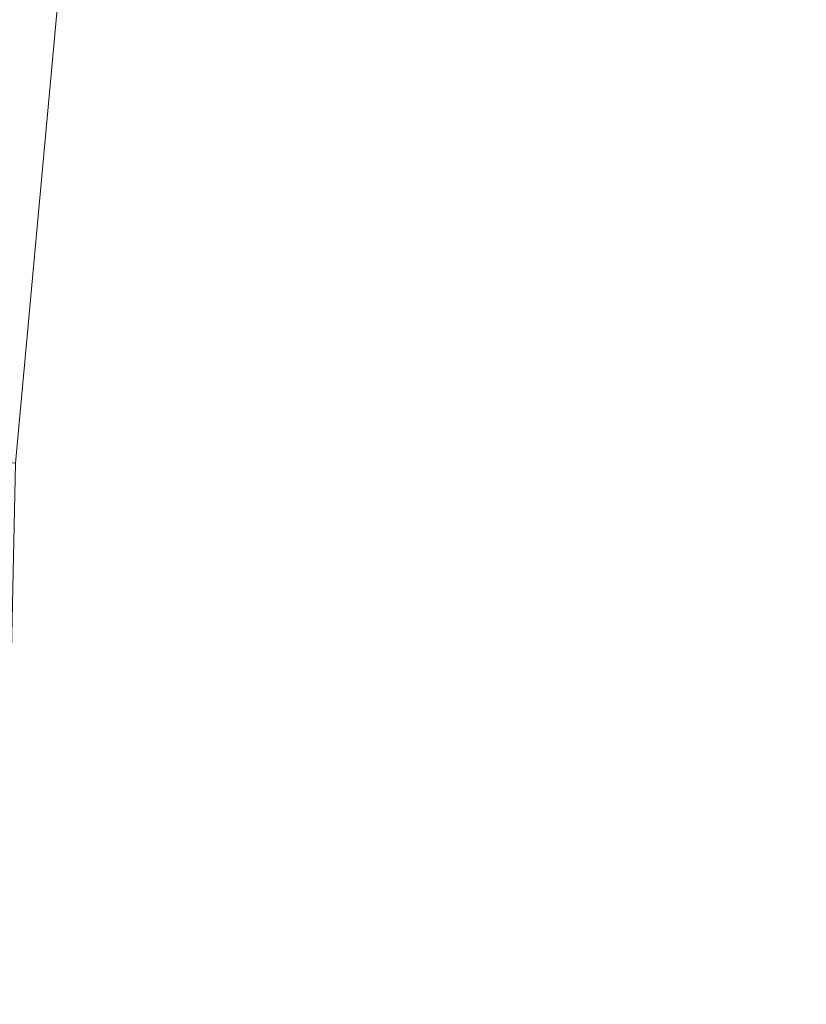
# Model space of a CAD drawing. Header units: metres. Extents: x 179483 to 180084, y 582739 to 582904.
# Tile 21 of 205: x 179702.3841 to 179702.3969, y 582797.3287 to 582797.3448. Entities that reach past the tile are written whole.
import ezdxf

# ---------------------------------------------------------------- set-up
doc = ezdxf.new("R2010")
doc.units = ezdxf.units.M
doc.layers.add('TA - NIET_INGEMETEN', color=4, linetype='CONTINUOUS', lineweight=18)
doc.layers.add('TA - VRIJGEGEVEN TOT 4M-MV', color=3, linetype='CONTINUOUS', lineweight=18)

msp = doc.modelspace()

# ---------------------------------------------------------------- hatches: boundary and pattern name
at = {"layer": 'TA - NIET_INGEMETEN'}
h = msp.add_hatch(dxfattribs=at)
h.set_pattern_fill('ANSI31', color=256, scale=0.3, angle=45, style=0)
h.paths.add_polyline_path([(179704.836342, 582795.198838), (179705.068155, 582796.977552), (179704.563107, 582797.058145), (179702.554606, 582797.408345), (179702.383995, 582797.33759), (179702.347236, 582795.581019)])
at = {"layer": 'TA - VRIJGEGEVEN TOT 4M-MV'}
h = msp.add_hatch(dxfattribs=at)
h.set_pattern_fill('ANSI31', color=256, scale=0.3, angle=90, style=0)
h.paths.add_polyline_path([(179698.689452, 582798.08227), (179673.53816, 582800.40161), (179660.739837, 582801.359569), (179663.032334, 582798.898506), (179668.840384, 582797.607828), (179675.132439, 582797.123824), (179680.080037, 582796.532263), (179682.099466, 582799.32509), (179685.806961, 582799.070608), (179685.272643, 582795.953751), (179685.705482, 582795.874018), (179687.608991, 582796.263372), (179694.101867, 582798.331167), (179702.383995, 582797.33759), (179702.391909, 582797.423357)])

# ---------------------------------------------------------------- linework, layer by layer
at = {"layer": 'TA - NIET_INGEMETEN', "linetype": 'ByBlock'}
for points in [[(179705.068155, 582796.977552), (179704.836342, 582795.198838), (179702.347236, 582795.581019), (179702.383995, 582797.33759), (179702.383995, 582797.33759), (179702.391909, 582797.423357), (179704.563107, 582797.058145)], [(179704.836342, 582795.198838), (179705.068155, 582796.977552), (179704.563107, 582797.058145), (179702.554606, 582797.408345), (179702.391909, 582797.423357), (179702.383995, 582797.33759), (179702.347236, 582795.581019)]]:
    msp.add_lwpolyline(points, close=True, dxfattribs=at)
at = {"layer": 'TA - VRIJGEGEVEN TOT 4M-MV', "linetype": 'ByBlock'}
msp.add_lwpolyline([(179673.53816, 582800.40161), (179698.689452, 582798.08227), (179702.391909, 582797.423357), (179702.383995, 582797.33759), (179694.101867, 582798.331167), (179687.608991, 582796.263372), (179685.705482, 582795.874018), (179685.272643, 582795.953751), (179685.806961, 582799.070608), (179682.099466, 582799.32509), (179680.080037, 582796.532263), (179675.132439, 582797.123824), (179668.840384, 582797.607828), (179663.032334, 582798.898506), (179660.739837, 582801.359569)], close=True, dxfattribs=at)

doc.saveas('drawing.dxf')
